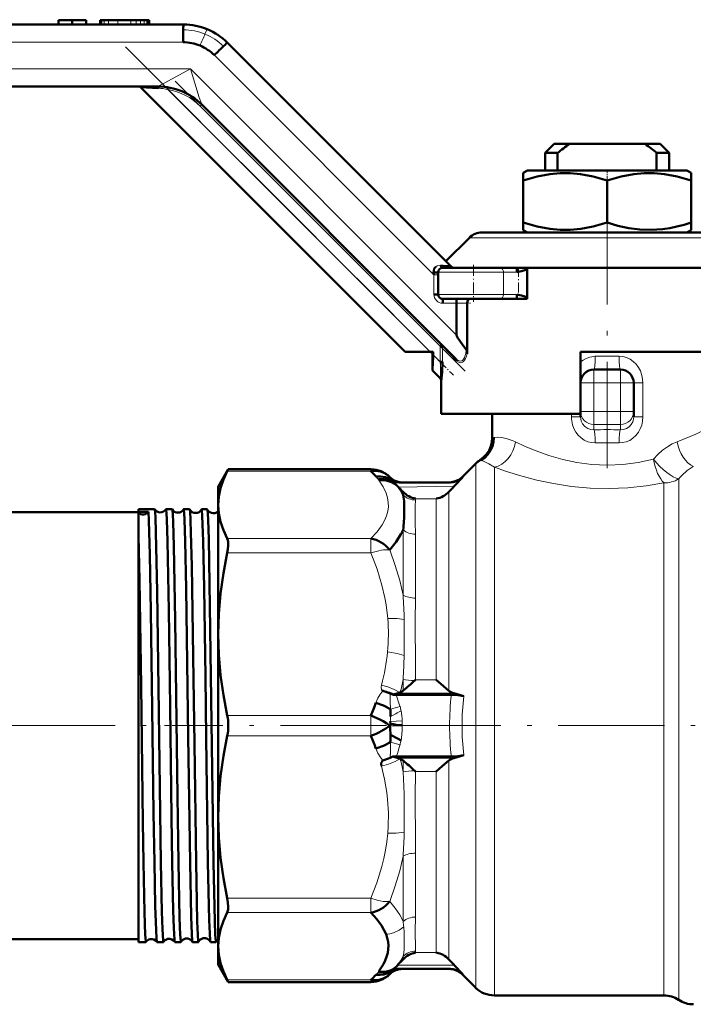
# Model space of a CAD drawing. Extents: x -1438 to 1837, y -1771 to 637.
# Tile 34 of 91: x -1321 to -1244, y -230 to -119. Entities that reach past the tile are written whole.
import ezdxf

# ---------------------------------------------------------------- set-up
doc = ezdxf.new("R2010")
doc.units = 0
doc.linetypes.add('DASHDOT', pattern=[18.5, 12, -3, 0.5, -3])

msp = doc.modelspace()

# ---------------------------------------------------------------- linework, layer by layer
at = {"color": 7, "lineweight": 50}
for p, q in [((-1382.22, -119.68), (-1302.13, -119.68)), ((-1316.28, -119.18), (-1314.73, -119.18)), ((-1316.28, -119.68), (-1316.28, -119.18)), ((-1314.73, -119.18), (-1313.17, -119.18)), ((-1314.73, -119.68), (-1314.73, -119.18)), ((-1313.17, -119.68), (-1313.17, -119.18)), ((-1313.17, -119.68), (-1313.17, -119.18)), ((-1311.55, -119.18), (-1311.57, -119.18)), ((-1311.57, -119.68), (-1311.57, -119.18)), ((-1311.49, -119.18), (-1311.55, -119.18)), ((-1311.46, -119.18), (-1311.49, -119.18)), ((-1311.44, -119.18), (-1311.46, -119.18)), ((-1311.46, -119.18), (-1311.46, -119.68)), ((-1311.4, -119.18), (-1311.44, -119.18)), ((-1311.13, -119.18), (-1311.4, -119.18)), ((-1310.64, -119.18), (-1311.13, -119.18)), ((-1309.56, -119.18), (-1310.64, -119.18)), ((-1308.11, -119.18), (-1309.56, -119.18)), ((-1307.51, -119.18), (-1308.11, -119.18)), ((-1307.02, -119.18), (-1307.51, -119.18)), ((-1306.59, -119.18), (-1307.02, -119.18)), ((-1306.28, -119.18), (-1306.59, -119.18)), ((-1306.17, -119.18), (-1306.28, -119.18)), ((-1306.08, -119.18), (-1306.17, -119.18)), ((-1306.04, -119.18), (-1306.08, -119.18)), ((-1306.02, -119.18), (-1306.04, -119.18)), ((-1306.02, -119.68), (-1306.02, -119.18)), ((-1297.18, -121.73), (-1271.87, -147.03)), ((-1305.03, -126.68), (-1384.68, -126.68)), ((-1304.97, -126.87), (-1307, -126.75)), ((-1277.08, -156.68), (-1307, -126.75)), ((-1305.02, -126.68), (-1305.03, -126.68)), ((-1300.08, -128.73), (-1300.08, -128.73)), ((-1271.3, -157.51), (-1300.08, -128.73)), ((-1260.23, -133.18), (-1261.23, -134.18)), ((-1258.51, -133.18), (-1260.23, -133.18)), ((-1258.51, -133.18), (-1249.94, -133.18)), ((-1248.23, -133.18), (-1249.94, -133.18)), ((-1248.23, -133.18), (-1247.23, -134.18)), ((-1261.23, -134.18), (-1259.83, -134.18)), ((-1261.23, -136.18), (-1261.23, -134.18)), ((-1259.83, -136.18), (-1259.83, -134.18)), ((-1248.63, -134.18), (-1248.63, -136.18)), ((-1248.63, -134.18), (-1247.23, -134.18)), ((-1247.23, -136.18), (-1247.23, -134.18)), ((-1263.25, -136.18), (-1263.73, -136.45)), ((-1263.73, -137.3), (-1263.73, -136.45)), ((-1254.23, -136.18), (-1263.25, -136.18)), ((-1245.2, -136.18), (-1254.23, -136.18)), ((-1245.2, -136.18), (-1244.73, -136.45)), ((-1244.73, -136.45), (-1244.73, -137.3)), ((-1263.73, -142.06), (-1263.73, -137.3)), ((-1254.23, -142.06), (-1254.23, -137.3)), ((-1244.73, -142.06), (-1244.73, -137.3)), ((-1263.73, -142.91), (-1263.73, -142.06)), ((-1244.73, -142.06), (-1244.73, -142.91)), ((-1268.4, -143.18), (-1240.05, -143.18)), ((-1263.25, -143.18), (-1263.73, -142.91)), ((-1245.2, -143.18), (-1244.73, -142.91)), ((-1269.81, -143.77), (-1272.48, -146.43)), ((-1273.83, -147.97), (-1273.86, -147.71)), ((-1273.34, -147.68), (-1273.34, -150.18)), ((-1272.84, -147.18), (-1266.38, -147.18)), ((-1264.48, -147.18), (-1266.38, -147.18)), ((-1264.48, -147.18), (-1263.26, -147.18)), ((-1263.91, -147.54), (-1264.44, -147.68)), ((-1263.29, -147.37), (-1263.91, -147.54)), ((-1263.29, -147.37), (-1263.29, -150.49)), ((-1263.26, -147.18), (-1235.65, -147.18)), ((-1263.26, -150.68), (-1263.26, -147.18)), ((-1273.34, -150.18), (-1273.83, -150.18)), ((-1264.44, -150.18), (-1263.91, -150.32)), ((-1272.84, -150.68), (-1266.38, -150.68)), ((-1271.25, -151.18), (-1271.25, -154.79)), ((-1270.06, -156.89), (-1270.06, -151.18)), ((-1264.48, -150.68), (-1266.38, -150.68)), ((-1264.48, -150.68), (-1263.26, -150.68)), ((-1263.91, -150.32), (-1263.29, -150.49)), ((-1277.08, -156.68), (-1274.25, -156.68)), ((-1274.25, -156.68), (-1273.92, -156.68)), ((-1274, -158.8), (-1274, -156.68)), ((-1273.92, -156.68), (-1273.92, -157.01)), ((-1273.11, -156.05), (-1272.93, -155.87)), ((-1272.86, -156.05), (-1273.11, -156.05)), ((-1241.23, -156.68), (-1257.23, -156.68)), ((-1257.23, -163.68), (-1257.23, -156.68)), ((-1235.65, -156.68), (-1257.23, -156.68)), ((-1273.11, -157.82), (-1272.86, -157.82)), ((-1274, -158.8), (-1273.09, -159.7)), ((-1252.73, -158.68), (-1255.73, -158.68)), ((-1272.99, -160.01), (-1272.99, -163.68)), ((-1251.23, -163.41), (-1251.23, -160.18)), ((-1251.23, -164.03), (-1251.23, -163.41)), ((-1272.99, -163.68), (-1257.23, -163.68)), ((-1267.23, -166.38), (-1267.23, -163.68)), ((-1257.23, -164.03), (-1257.23, -163.68)), ((-1298.23, -171.93), (-1297.08, -169.95)), ((-1297.08, -169.95), (-1297.2, -170.18)), ((-1280.95, -169.95), (-1297.08, -169.95)), ((-1269.09, -169.3), (-1270.64, -170.84)), ((-1278.83, -170.83), (-1278.85, -170.81)), ((-1278.8, -170.85), (-1278.84, -170.81)), ((-1277.82, -171.96), (-1278.46, -171.3)), ((-1271.54, -171.87), (-1270.54, -170.84)), ((-1298.23, -171.93), (-1298.23, -173.99)), ((-1277.83, -171.96), (-1277.81, -171.97)), ((-1271.95, -171.43), (-1277.74, -171.43)), ((-1307.23, -174.75), (-1307.23, -174.47)), ((-1307.23, -174.47), (-1305.41, -174.47)), ((-1305.41, -174.47), (-1305.4, -174.48)), ((-1304.14, -174.47), (-1303.43, -174.47)), ((-1302.12, -174.47), (-1301.45, -174.47)), ((-1300.1, -174.47), (-1299.46, -174.47)), ((-1298.23, -173.99), (-1298.23, -188.6)), ((-1352.23, -174.78), (-1307.23, -174.78)), ((-1306.12, -174.75), (-1307.23, -174.75)), ((-1307.23, -174.87), (-1307.23, -174.75)), ((-1307.23, -177.47), (-1307.23, -174.87)), ((-1307.23, -214.39), (-1307.23, -177.47)), ((-1298.23, -188.6), (-1298.23, -209.26)), ((-1275.9, -193.74), (-1275.99, -193.83)), ((-1278.68, -195.33), (-1278.76, -195.3)), ((-1278.27, -195.38), (-1278.48, -195.44)), ((-1277.88, -195.26), (-1278.27, -195.38)), ((-1271.85, -195.43), (-1278.09, -195.43)), ((-1277.63, -195.17), (-1277.66, -195.18)), ((-1270.43, -195.59), (-1271.57, -195.26)), ((-1278.81, -198.9), (-1278.82, -198.93)), ((-1278.82, -198.93), (-1278.81, -198.96)), ((-1278.75, -198.74), (-1278.81, -198.9)), ((-1278.77, -198.47), (-1278.75, -198.74)), ((-1278.76, -202.56), (-1278.48, -202.42)), ((-1278.48, -202.42), (-1277.88, -202.59)), ((-1271.85, -202.43), (-1278.09, -202.43)), ((-1271.57, -202.59), (-1270.43, -202.27)), ((-1277.66, -202.68), (-1277.63, -202.69)), ((-1275.99, -204.03), (-1275.9, -204.12)), ((-1298.23, -209.26), (-1298.23, -223.87)), ((-1307.23, -223.39), (-1307.23, -214.39)), ((-1352.23, -223.08), (-1307.23, -223.08)), ((-1307.23, -223.39), (-1306.4, -223.39)), ((-1306.4, -223.39), (-1306.39, -223.38)), ((-1305.16, -223.38), (-1305.15, -223.39)), ((-1305.15, -223.39), (-1304.42, -223.39)), ((-1303.13, -223.39), (-1302.44, -223.39)), ((-1301.11, -223.39), (-1300.45, -223.39)), ((-1299.09, -223.39), (-1298.47, -223.39)), ((-1298.23, -223.87), (-1298.23, -225.93)), ((-1298.23, -225.93), (-1297.08, -227.91)), ((-1278.76, -226.96), (-1278.85, -227.05)), ((-1278.76, -226.96), (-1278.71, -226.93)), ((-1278.2, -226.29), (-1278.46, -226.56)), ((-1278.2, -226.29), (-1277.92, -226)), ((-1271.95, -226.43), (-1277.74, -226.43)), ((-1270.54, -227.02), (-1271.54, -225.99)), ((-1270.64, -227.02), (-1269.1, -228.55)), ((-1297.2, -227.68), (-1297.08, -227.91)), ((-1280.95, -227.91), (-1297.08, -227.91)), ((-1266.98, -229.43), (-1247.8, -229.43))]:
    msp.add_line(p, q, dxfattribs=at)
at = {"color": 7, "lineweight": 18}
for p, q in [((-1311.55, -119.68), (-1311.55, -119.18)), ((-1311.49, -119.68), (-1311.49, -119.18)), ((-1311.44, -119.68), (-1311.44, -119.18)), ((-1311.4, -119.68), (-1311.4, -119.18)), ((-1311.13, -119.68), (-1311.13, -119.18)), ((-1310.64, -119.68), (-1310.64, -119.18)), ((-1309.56, -119.68), (-1309.56, -119.18)), ((-1308.11, -119.68), (-1308.11, -119.18)), ((-1307.51, -119.68), (-1307.51, -119.18)), ((-1307.02, -119.68), (-1307.02, -119.18)), ((-1306.59, -119.68), (-1306.59, -119.18)), ((-1306.28, -119.68), (-1306.28, -119.18)), ((-1306.17, -119.68), (-1306.17, -119.18)), ((-1306.08, -119.68), (-1306.08, -119.18)), ((-1306.04, -119.68), (-1306.04, -119.18)), ((-1382.29, -121.68), (-1302.19, -121.68)), ((-1298.65, -123.14), (-1273.83, -147.97)), ((-1301.36, -124.68), (-1386.81, -124.68)), ((-1271.25, -154.79), (-1301.36, -124.68)), ((-1303.86, -126.78), (-1303.9, -127.02)), ((-1274.25, -156.68), (-1303.9, -127.02)), ((-1300.08, -128.73), (-1300.25, -128.91)), ((-1273.11, -156.05), (-1300.25, -128.91)), ((-1269.81, -143.77), (-1238.64, -143.77)), ((-1273.34, -147.97), (-1273.83, -147.97)), ((-1273.83, -147.97), (-1273.83, -150.18)), ((-1273.34, -147.68), (-1265.96, -147.68)), ((-1265.96, -147.68), (-1265.96, -150.18)), ((-1264.44, -147.68), (-1265.96, -147.68)), ((-1273.34, -150.18), (-1265.96, -150.18)), ((-1267.84, -150.18), (-1270.84, -150.18)), ((-1264.44, -150.18), (-1265.96, -150.18)), ((-1272.83, -151.18), (-1271.25, -151.18)), ((-1271.25, -151.18), (-1270.06, -151.18)), ((-1273.11, -157.82), (-1273.11, -156.05)), ((-1272.86, -156.05), (-1271.25, -157.68)), ((-1272.86, -157.82), (-1272.86, -156.05)), ((-1273.11, -157.82), (-1273.92, -157.01)), ((-1255.57, -157.18), (-1252.88, -157.18)), ((-1255.73, -160.18), (-1255.73, -158.68)), ((-1252.73, -158.68), (-1252.73, -160.18)), ((-1257.23, -160.18), (-1255.73, -160.18)), ((-1252.73, -160.18), (-1255.73, -160.18)), ((-1255.73, -163.41), (-1255.73, -160.18)), ((-1252.73, -163.41), (-1252.73, -160.18)), ((-1252.73, -160.18), (-1251.23, -160.18)), ((-1250.19, -160.18), (-1251.23, -160.18)), ((-1250.19, -164.03), (-1250.19, -160.18)), ((-1257.23, -163.41), (-1255.73, -163.41)), ((-1252.73, -163.41), (-1255.73, -163.41)), ((-1255.73, -164.89), (-1255.73, -163.41)), ((-1252.73, -163.41), (-1251.23, -163.41)), ((-1252.73, -163.41), (-1252.73, -164.89)), ((-1258.26, -163.68), (-1258.26, -164.03)), ((-1258.26, -164.03), (-1257.23, -164.03)), ((-1250.19, -164.03), (-1251.23, -164.03)), ((-1252.73, -164.89), (-1255.73, -164.89)), ((-1255.73, -165.48), (-1255.73, -164.89)), ((-1252.73, -165.48), (-1252.73, -164.89)), ((-1267.23, -166.38), (-1267.04, -166.35)), ((-1280.95, -170.18), (-1297.2, -170.18)), ((-1280.95, -169.95), (-1280.95, -170.18)), ((-1269.1, -228.55), (-1269.1, -169.41)), ((-1266.98, -229.43), (-1266.98, -169.72)), ((-1278.75, -171.08), (-1278.76, -171.21)), ((-1278.73, -170.97), (-1278.72, -170.98)), ((-1270.64, -170.84), (-1270.58, -170.84)), ((-1246.14, -229.93), (-1246.14, -171.05)), ((-1277.81, -171.97), (-1271.54, -171.87)), ((-1277.31, -172.86), (-1277.31, -172.51)), ((-1272.14, -194.98), (-1272.14, -172.51)), ((-1247.8, -229.43), (-1247.8, -171.5)), ((-1275.9, -173.44), (-1275.9, -173.28)), ((-1275.9, -173.28), (-1273.55, -173.28)), ((-1273.55, -193.74), (-1273.55, -173.28)), ((-1277.31, -184.19), (-1277.31, -176.81)), ((-1280.95, -177.79), (-1297.2, -177.79)), ((-1280.95, -177.79), (-1280.95, -179.41)), ((-1275.9, -184.51), (-1275.9, -177.29)), ((-1280.95, -179.41), (-1297.2, -179.41)), ((-1277.31, -194.98), (-1277.31, -193.71)), ((-1273.55, -193.74), (-1275.9, -193.74)), ((-1279.75, -194.83), (-1279.73, -194.88)), ((-1278.68, -195.33), (-1278.76, -195.37)), ((-1271.57, -195.26), (-1277.88, -195.26)), ((-1280.95, -197.78), (-1297.2, -197.78)), ((-1280.95, -197.78), (-1280.95, -200.08)), ((-1278.72, -197.89), (-1278.73, -197.89)), ((-1278.81, -198.96), (-1278.81, -198.9)), ((-1278.81, -198.96), (-1277.4, -198.97)), ((-1278.77, -198.47), (-1277.41, -198.4)), ((-1277.41, -198.4), (-1277.41, -198.44)), ((-1277.4, -198.89), (-1277.4, -198.97)), ((-1280.95, -200.08), (-1297.2, -200.08)), ((-1278.73, -199.97), (-1278.72, -199.97)), ((-1277.65, -201.09), (-1278.75, -200.8)), ((-1277.88, -202.59), (-1271.57, -202.59)), ((-1277.31, -204.15), (-1277.31, -202.88)), ((-1272.14, -225.35), (-1272.14, -202.88)), ((-1275.9, -204.12), (-1273.55, -204.12)), ((-1273.55, -224.58), (-1273.55, -204.12)), ((-1277.31, -221.05), (-1277.31, -213.67)), ((-1275.9, -220.57), (-1275.9, -213.35)), ((-1280.95, -218.45), (-1297.2, -218.45)), ((-1280.95, -218.45), (-1280.95, -220.07)), ((-1280.95, -220.07), (-1297.2, -220.07)), ((-1275.9, -224.58), (-1275.9, -224.42)), ((-1273.55, -224.58), (-1275.9, -224.58)), ((-1277.31, -225.35), (-1277.31, -225)), ((-1280.11, -226.78), (-1280.1, -226.81)), ((-1278.76, -226.65), (-1278.75, -226.78)), ((-1278.72, -226.88), (-1278.73, -226.89)), ((-1271.54, -225.99), (-1277.92, -226)), ((-1280.95, -227.68), (-1297.2, -227.68)), ((-1280.95, -227.68), (-1280.95, -227.91))]:
    msp.add_line(p, q, dxfattribs=at)
at = {"color": 7, "linetype": 'DASHDOT', "lineweight": 18, "ltscale": 0.015015}
msp.add_line((-1308.11, -119.13), (-1308.11, -119.73), dxfattribs=at)
msp.add_line((-1308.11, -119.13), (-1308.11, -119.73), dxfattribs=at)
at = {"color": 7, "linetype": 'DASHDOT', "lineweight": 18}
for p, q in [((-1308.72, -122.2), (-1271.11, -159.81)), ((-1270.29, -158.87), (-1303.07, -126.09)), ((-1254.23, -139.31), (-1254.23, -172.25)), ((-1358.87, -198.93), (-1299.77, -198.93)), ((-1279.19, -198.93), (-1300.23, -198.93)), ((-1278.26, -198.93), (-1204.86, -198.93))]:
    msp.add_line(p, q, dxfattribs=at)
at = {"color": 7, "linetype": 'DASHDOT', "lineweight": 18, "ltscale": 0.033697}
msp.add_line((-1254.23, -136.07), (-1254.23, -137.42), dxfattribs=at)
at = {"color": 7, "linetype": 'DASHDOT', "lineweight": 18, "ltscale": 0.105}
msp.add_line((-1269.34, -146.83), (-1269.34, -151.03), dxfattribs=at)
at = {"color": 7, "linetype": 'DASHDOT', "lineweight": 18, "ltscale": 0.093502}
msp.add_line((-1264.27, -147.06), (-1264.27, -150.8), dxfattribs=at)
at = {"color": 7, "linetype": 'DASHDOT', "lineweight": 18, "ltscale": 0.046146}
msp.add_line((-1271.41, -151.18), (-1269.56, -151.18), dxfattribs=at)
at = {"color": 7, "linetype": 'DASHDOT', "lineweight": 18, "ltscale": 0.0768}
msp.add_line((-1274.14, -156.79), (-1271.97, -158.96), dxfattribs=at)
at = {"color": 7, "linetype": 'DASHDOT', "lineweight": 18, "ltscale": 0.053033}
msp.add_line((-1273.11, -158), (-1273.11, -155.87), dxfattribs=at)
at = {"color": 7, "linetype": 'DASHDOT', "lineweight": 18, "ltscale": 0.090015}
for p, q in [((-1252.43, -160.18), (-1256.03, -160.18)), ((-1252.43, -163.41), (-1256.03, -163.41))]:
    msp.add_line(p, q, dxfattribs=at)
at = {"color": 7, "linetype": 'DASHDOT', "lineweight": 18, "ltscale": 0.096894}
msp.add_line((-1255.73, -159.86), (-1255.73, -163.73), dxfattribs=at)
at = {"color": 7, "linetype": 'DASHDOT', "lineweight": 18, "ltscale": 0.09688}
msp.add_line((-1252.73, -163.73), (-1252.73, -159.86), dxfattribs=at)
at = {"color": 7, "linetype": 'DASHDOT', "lineweight": 18, "ltscale": 0.042917}
msp.add_line((-1304.29, -198.93), (-1302.57, -198.93), dxfattribs=at)
at = {"color": 7, "linetype": 'DASHDOT', "lineweight": 18, "ltscale": 0.041785}
msp.add_line((-1302.27, -198.93), (-1300.6, -198.93), dxfattribs=at)
at = {"color": 7, "linetype": 'DASHDOT', "lineweight": 18, "ltscale": 0.040802}
msp.add_line((-1300.25, -198.93), (-1298.61, -198.93), dxfattribs=at)
at = {"color": 7, "linetype": 'DASHDOT', "lineweight": 18, "ltscale": 0.000402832}
msp.add_line((-1278.81, -198.93), (-1278.83, -198.93), dxfattribs=at)
at = {"color": 7, "lineweight": 18}
for points in [[(-1299.72, -120.75), (-1299.5, -120.29), (-1299.46, -120.22), (-1299.45, -120.21), (-1299.45, -120.21), (-1299.45, -120.21)], [(-1305.02, -126.68), (-1305, -126.66), (-1304.34, -126.29), (-1301.36, -124.68)], [(-1301.36, -124.68), (-1300.36, -127.92), (-1300.12, -128.62), (-1300.1, -128.68), (-1300.08, -128.72), (-1300.08, -128.73)], [(-1273.62, -147.06), (-1273.46, -146.96), (-1273.17, -146.9), (-1273.06, -146.91)], [(-1271.3, -157.51), (-1271.08, -157.67), (-1270.85, -157.74), (-1270.7, -157.71), (-1270.6, -157.66), (-1270.46, -157.52), (-1270.35, -157.33), (-1270.2, -156.87), (-1270.16, -156.41)], [(-1270.59, -157.84), (-1270.73, -157.89), (-1270.87, -157.9), (-1271.01, -157.86), (-1271.25, -157.68)], [(-1270.24, -157.42), (-1270.35, -157.61), (-1270.48, -157.76), (-1270.59, -157.84)], [(-1257.23, -157.82), (-1256.94, -157.6), (-1256.62, -157.42), (-1256.19, -157.26), (-1255.75, -157.19), (-1255.57, -157.18)], [(-1252.88, -157.18), (-1252.45, -157.22), (-1252.03, -157.33), (-1251.63, -157.52), (-1251.27, -157.78), (-1250.96, -158.08), (-1250.69, -158.44), (-1250.47, -158.84), (-1250.26, -159.51), (-1250.19, -160.18)], [(-1255.57, -166.96), (-1256, -166.93), (-1256.42, -166.83), (-1256.81, -166.66), (-1257.18, -166.41), (-1257.5, -166.1), (-1257.78, -165.74), (-1257.99, -165.34), (-1258.14, -164.92), (-1258.25, -164.26), (-1258.26, -164.03)], [(-1257.23, -164.03), (-1257.15, -164.5), (-1257.01, -164.81), (-1256.74, -165.13), (-1256.4, -165.35), (-1256.06, -165.46), (-1255.73, -165.48)], [(-1250.19, -164.03), (-1250.23, -164.52), (-1250.32, -164.96), (-1250.48, -165.37), (-1250.69, -165.77), (-1250.97, -166.13), (-1251.31, -166.44), (-1251.68, -166.68), (-1252.08, -166.85), (-1252.48, -166.94), (-1252.88, -166.96)], [(-1252.73, -165.48), (-1252.37, -165.46), (-1252.04, -165.34), (-1251.73, -165.15), (-1251.5, -164.9), (-1251.33, -164.59), (-1251.29, -164.48), (-1251.23, -164.03)], [(-1246.31, -166.85), (-1244.21, -165.97), (-1242.52, -165.14), (-1241.44, -164.55), (-1241.23, -164.43)], [(-1267.04, -166.35), (-1266.61, -166.33), (-1266.17, -166.36), (-1265.64, -166.46), (-1264.99, -166.68), (-1264.59, -166.85)], [(-1264.59, -166.85), (-1263.51, -167.36), (-1262.25, -167.88), (-1260.81, -168.4), (-1259.26, -168.85), (-1257.65, -169.2), (-1255.97, -169.42), (-1254.23, -169.5), (-1252.47, -169.42), (-1250.73, -169.18), (-1249, -168.8)], [(-1249, -168.8), (-1248.5, -168.27), (-1247.96, -167.79), (-1247.4, -167.4), (-1246.86, -167.09), (-1246.31, -166.85)], [(-1266.98, -169.72), (-1267.62, -169.32), (-1268.23, -169.03), (-1268.49, -168.94)], [(-1247.8, -171.5), (-1249.81, -171.83), (-1251.88, -172.05), (-1254, -172.13), (-1256.14, -172.08), (-1258.25, -171.88), (-1260.28, -171.57), (-1262.2, -171.17), (-1264, -170.7), (-1265.62, -170.2), (-1266.98, -169.72)], [(-1280.1, -171.05), (-1280.11, -171.06), (-1280.12, -171.08), (-1280.1, -171.12)], [(-1280.06, -171.18), (-1279.57, -171.92), (-1279.22, -172.65), (-1279.06, -173.18), (-1278.98, -173.69), (-1278.97, -174.18), (-1279.04, -174.69), (-1279.18, -175.21), (-1279.4, -175.73), (-1279.67, -176.22)], [(-1270.58, -170.84), (-1270.95, -171.13), (-1271.38, -171.33), (-1271.68, -171.4), (-1271.99, -171.43)], [(-1275.9, -173.44), (-1275.94, -174.12), (-1275.94, -175.92), (-1275.9, -177.29)], [(-1279.67, -176.22), (-1280.24, -177.02), (-1280.95, -177.79)], [(-1278.82, -179.06), (-1278.19, -180.82), (-1277.69, -182.52), (-1277.31, -184.19)], [(-1280.95, -179.41), (-1280.25, -181.24), (-1279.71, -183.05), (-1279.37, -184.5), (-1279.24, -185.27), (-1279.05, -186.83)], [(-1275.9, -184.51), (-1275.95, -187.11), (-1275.92, -192.21), (-1275.9, -193.74)], [(-1277.19, -186.93), (-1277.99, -186.81), (-1278.84, -186.81), (-1279.05, -186.83)], [(-1277.19, -191.01), (-1277.99, -190.77), (-1278.86, -190.62), (-1279.07, -190.6)], [(-1279.76, -194.34), (-1279.8, -194.57), (-1279.75, -194.83)], [(-1277.66, -195.18), (-1278.32, -194.83), (-1279.05, -194.54), (-1279.76, -194.34)], [(-1279.6, -195.01), (-1279.93, -195.43), (-1280.18, -195.83), (-1280.39, -196.34)], [(-1278.76, -195.3), (-1278.75, -195.31), (-1278.75, -195.34), (-1278.76, -195.37)], [(-1278.76, -195.37), (-1278.76, -195.67), (-1278.76, -196.19), (-1278.75, -197.06)], [(-1278.09, -195.43), (-1277.66, -196.71), (-1277.65, -196.78)], [(-1277.65, -201.09), (-1277.66, -201.13), (-1277.95, -202.07), (-1278.09, -202.43)], [(-1280.39, -201.52), (-1280.18, -202.04), (-1279.83, -202.57), (-1279.6, -202.85)], [(-1278.75, -202.51), (-1278.74, -202.53), (-1278.74, -202.54), (-1278.76, -202.56)], [(-1279.76, -203.52), (-1278.96, -203.29), (-1278.19, -202.97), (-1277.66, -202.68)], [(-1279.76, -203.52), (-1279.41, -204.98), (-1279.15, -206.5), (-1279.06, -207.28), (-1278.97, -208.77), (-1279, -210.3), (-1279.05, -211.09)], [(-1277.31, -204.15), (-1277.2, -206.65), (-1277.17, -209.57)], [(-1275.9, -204.12), (-1275.95, -207), (-1275.92, -212.03), (-1275.9, -213.35)], [(-1279.05, -211.09), (-1279.16, -212.06), (-1279.31, -213.01), (-1279.5, -213.94), (-1279.72, -214.87), (-1280.28, -216.68), (-1280.95, -218.45)], [(-1277.19, -210.97), (-1278.08, -211.08), (-1279.05, -211.09)], [(-1277.31, -213.67), (-1277.69, -215.34), (-1278.19, -217.04), (-1278.82, -218.8)], [(-1280.95, -218.45), (-1280.25, -218.66), (-1279.56, -218.79), (-1279.17, -218.81), (-1278.82, -218.8)], [(-1278.82, -218.8), (-1278.19, -219.58), (-1277.69, -220.33), (-1277.31, -221.05)], [(-1275.9, -220.57), (-1275.95, -222.13), (-1275.91, -224.11), (-1275.9, -224.42)], [(-1277.24, -221.67), (-1277.77, -222.06), (-1278.38, -222.34), (-1278.8, -222.45), (-1279.24, -222.5)], [(-1277.17, -223.54), (-1277.19, -224.19), (-1277.24, -224.63), (-1277.31, -225)], [(-1278.2, -226.29), (-1278.71, -226.58), (-1279.29, -226.75), (-1279.7, -226.79), (-1280.11, -226.78)], [(-1277.92, -226), (-1278.28, -226.28), (-1278.69, -226.49), (-1278.91, -226.57), (-1279.36, -226.67), (-1280, -226.68), (-1280.06, -226.68)], [(-1277.54, -226.43), (-1278.02, -226.5), (-1278.4, -226.66), (-1278.72, -226.88)], [(-1270.54, -227.02), (-1270.55, -227.03), (-1270.58, -227.03), (-1270.64, -227.02)]]:
    msp.add_lwpolyline(points, dxfattribs=at)
at = {"color": 7, "lineweight": 50}
for points in [[(-1305.03, -126.68), (-1305.02, -126.68), (-1305.01, -126.69), (-1305, -126.71), (-1304.97, -126.87)], [(-1254.23, -137.3), (-1255.81, -136.85), (-1257.23, -136.58), (-1258.4, -136.47), (-1259.55, -136.47), (-1260.73, -136.58), (-1262.14, -136.85), (-1263.73, -137.3)], [(-1244.73, -137.3), (-1246.31, -136.85), (-1247.73, -136.58), (-1248.9, -136.47), (-1250.05, -136.47), (-1251.23, -136.58), (-1252.64, -136.85), (-1254.23, -137.3)], [(-1263.73, -142.06), (-1262.14, -142.51), (-1260.73, -142.78), (-1259.55, -142.89), (-1258.4, -142.89), (-1257.22, -142.78), (-1255.81, -142.51), (-1254.23, -142.06)], [(-1254.23, -142.06), (-1253.01, -142.42), (-1251.78, -142.69), (-1250.54, -142.86), (-1249.25, -142.9), (-1247.96, -142.81), (-1247.14, -142.69), (-1246.33, -142.52), (-1245.52, -142.31), (-1244.73, -142.06)], [(-1273.86, -147.71), (-1273.85, -147.48), (-1273.78, -147.27), (-1273.62, -147.06)], [(-1271.26, -150.68), (-1271.26, -150.68), (-1271.25, -150.69), (-1271.25, -151.18)], [(-1270.06, -151.18), (-1270.03, -150.97), (-1269.95, -150.81), (-1269.86, -150.72), (-1269.72, -150.68)], [(-1270.16, -156.41), (-1270.13, -156.46), (-1270.09, -156.59), (-1270.06, -156.89)], [(-1272.99, -160.01), (-1272.89, -158.97), (-1272.86, -157.82)], [(-1272.99, -160.01), (-1273.01, -159.88), (-1273.06, -159.75), (-1273.09, -159.7)], [(-1267.23, -166.38), (-1267.27, -166.87), (-1267.39, -167.35), (-1267.59, -167.81), (-1267.87, -168.23), (-1268.21, -168.6), (-1268.6, -168.9)], [(-1268.49, -168.94), (-1268.08, -168.64), (-1267.72, -168.27), (-1267.43, -167.84), (-1267.21, -167.37), (-1267.09, -166.86), (-1267.04, -166.35)], [(-1297.2, -170.18), (-1297.64, -171.12), (-1297.96, -172.07), (-1298.16, -173.03), (-1298.23, -173.99)], [(-1278.84, -170.81), (-1279.31, -170.44), (-1279.85, -170.21), (-1280.4, -170.12), (-1280.68, -170.13), (-1280.95, -170.18)], [(-1278.75, -171.08), (-1279.29, -170.86), (-1279.88, -170.76), (-1280.39, -170.78)], [(-1280.1, -171.05), (-1279.65, -171.03), (-1279.2, -171.09), (-1278.76, -171.21)], [(-1280.06, -171.18), (-1280.03, -171.18), (-1279.63, -171.17), (-1279.22, -171.22), (-1278.62, -171.41), (-1278.1, -171.72), (-1277.83, -171.96)], [(-1277.4, -171.43), (-1277.86, -171.37), (-1278.3, -171.21), (-1278.57, -171.04), (-1278.81, -170.84)], [(-1277.54, -171.43), (-1278.02, -171.36), (-1278.5, -171.14), (-1278.72, -170.98)], [(-1270.64, -170.84), (-1271.01, -171.13), (-1271.52, -171.35), (-1271.98, -171.43), (-1272.05, -171.43)], [(-1270.54, -170.84), (-1270.86, -171.1), (-1271.23, -171.29), (-1271.64, -171.4), (-1271.95, -171.43)], [(-1277.31, -172.86), (-1277.2, -173.54), (-1277.17, -174.58), (-1277.17, -174.77)], [(-1305.4, -174.48), (-1305.4, -174.49), (-1305.38, -174.53), (-1305.35, -174.82), (-1305.32, -175.35), (-1305.26, -177.05), (-1305.12, -183.78), (-1304.93, -197.44), (-1304.7, -214.39)], [(-1304.14, -174.47), (-1304.14, -174.47), (-1304.14, -174.47), (-1304.13, -174.48), (-1304.13, -174.49), (-1304.12, -174.52), (-1304.08, -174.9), (-1304.04, -175.64), (-1303.96, -178.07), (-1303.82, -185.92), (-1303.66, -196.75), (-1303.5, -209.22), (-1303.42, -214.39)], [(-1303.42, -174.48), (-1303.41, -174.49), (-1303.4, -174.57), (-1303.36, -175.05), (-1303.32, -175.91), (-1303.24, -178.65), (-1303.09, -187), (-1302.83, -206.94), (-1302.72, -214.39)], [(-1302.12, -174.47), (-1302.12, -174.47), (-1302.12, -174.47), (-1302.11, -174.48), (-1302.11, -174.49), (-1302.1, -174.52), (-1302.06, -174.9), (-1302.02, -175.64), (-1301.94, -178.07), (-1301.84, -183.42), (-1301.6, -200.19), (-1301.4, -214.39)], [(-1301.44, -174.48), (-1301.43, -174.51), (-1301.41, -174.67), (-1301.34, -175.74), (-1301.3, -177.08), (-1301.21, -180.87), (-1301.02, -193.62), (-1300.92, -200.97), (-1300.73, -214.39)], [(-1300.1, -174.47), (-1300.1, -174.47), (-1300.1, -174.47), (-1300.09, -174.48), (-1300.09, -174.5), (-1300.08, -174.55), (-1300.02, -175.2), (-1299.93, -178.07), (-1299.82, -183.4), (-1299.67, -193.41), (-1299.58, -200.3), (-1299.38, -214.39)], [(-1299.45, -174.48), (-1299.43, -174.56), (-1299.4, -174.96), (-1299.36, -175.65), (-1299.29, -177.84), (-1299.15, -185.43), (-1298.94, -201.16), (-1298.75, -214.39)], [(-1298.23, -173.99), (-1298.16, -174.94), (-1297.96, -175.9), (-1297.64, -176.85), (-1297.2, -177.79)], [(-1306.12, -174.75), (-1306.06, -175.75), (-1305.95, -179.61), (-1305.84, -185.99), (-1305.68, -197), (-1305.52, -208.84), (-1305.44, -214.39)], [(-1307.23, -177.47), (-1307.12, -182.47), (-1306.95, -194.44), (-1306.74, -209.83), (-1306.67, -214.39)], [(-1297.2, -177.79), (-1297.14, -177.96), (-1297.1, -178.17), (-1297.09, -178.55), (-1297.13, -178.99), (-1297.2, -179.41)], [(-1277.55, -177.28), (-1278.1, -178.15), (-1278.82, -179.06)], [(-1297.2, -179.41), (-1297.64, -181.69), (-1297.96, -183.98), (-1298.16, -186.29), (-1298.23, -188.6)], [(-1298.23, -188.6), (-1298.16, -190.91), (-1297.96, -193.21), (-1297.64, -195.5), (-1297.2, -197.78)], [(-1272.14, -194.98), (-1272.75, -194.46), (-1273.55, -193.74)], [(-1270.43, -195.59), (-1271.09, -195.47), (-1271.85, -195.43)], [(-1280.39, -196.34), (-1279.54, -196.66), (-1278.75, -197.06)], [(-1280.95, -197.78), (-1280.01, -198.18), (-1279.57, -198.42), (-1279.16, -198.68), (-1278.82, -198.93)], [(-1297.2, -200.08), (-1297.64, -202.35), (-1297.96, -204.65), (-1298.16, -206.95), (-1298.23, -209.26)], [(-1277.54, -200.61), (-1277.86, -200.42), (-1278.72, -199.97)], [(-1278.75, -200.8), (-1279.54, -201.2), (-1280.39, -201.51)], [(-1270.43, -202.27), (-1271.09, -202.39), (-1271.85, -202.43)], [(-1279.6, -202.85), (-1279.75, -203.06), (-1279.8, -203.29), (-1279.76, -203.52)], [(-1273.55, -204.12), (-1272.9, -203.52), (-1272.14, -202.88)], [(-1298.23, -209.26), (-1298.16, -211.57), (-1297.96, -213.88), (-1297.64, -216.17), (-1297.2, -218.45)], [(-1306.67, -214.39), (-1306.56, -220.04), (-1306.48, -222.57), (-1306.42, -223.3), (-1306.4, -223.38), (-1306.4, -223.39), (-1306.4, -223.39), (-1306.4, -223.39)], [(-1305.44, -214.39), (-1305.34, -219.3), (-1305.29, -221.16), (-1305.21, -222.96), (-1305.18, -223.32), (-1305.16, -223.37), (-1305.16, -223.38)], [(-1304.7, -214.39), (-1304.59, -219.98), (-1304.53, -221.92), (-1304.45, -223.22), (-1304.43, -223.37), (-1304.42, -223.38), (-1304.42, -223.39), (-1304.42, -223.39), (-1304.42, -223.39)], [(-1303.42, -214.39), (-1303.3, -219.87), (-1303.25, -221.8), (-1303.17, -223.16), (-1303.15, -223.34), (-1303.14, -223.37), (-1303.14, -223.38)], [(-1302.72, -214.39), (-1302.59, -220.66), (-1302.52, -222.57), (-1302.46, -223.3), (-1302.45, -223.38), (-1302.44, -223.39), (-1302.44, -223.39), (-1302.44, -223.39)], [(-1301.4, -214.39), (-1301.27, -220.53), (-1301.2, -222.45), (-1301.15, -223.24), (-1301.13, -223.35), (-1301.12, -223.38)], [(-1300.73, -214.39), (-1300.59, -221.07), (-1300.54, -222.56), (-1300.48, -223.3), (-1300.46, -223.38), (-1300.46, -223.39), (-1300.46, -223.39), (-1300.45, -223.39)], [(-1299.38, -214.39), (-1299.24, -220.92), (-1299.18, -222.42), (-1299.13, -223.23), (-1299.11, -223.35), (-1299.1, -223.38)], [(-1298.75, -214.39), (-1298.61, -221.07), (-1298.55, -222.56), (-1298.5, -223.3), (-1298.48, -223.38), (-1298.47, -223.39), (-1298.47, -223.39), (-1298.47, -223.39)], [(-1297.2, -218.45), (-1297.12, -218.94), (-1297.08, -219.4), (-1297.1, -219.72), (-1297.2, -220.07)], [(-1297.2, -220.07), (-1297.64, -221.01), (-1297.96, -221.96), (-1298.16, -222.92), (-1298.23, -223.87)], [(-1280.95, -220.07), (-1280.28, -220.8), (-1279.75, -221.52), (-1279.47, -222), (-1279.24, -222.5)], [(-1279.24, -222.5), (-1279.1, -222.93), (-1279.01, -223.36), (-1278.97, -223.77), (-1278.98, -224.19), (-1279.05, -224.61), (-1279.17, -225.06), (-1279.33, -225.48), (-1279.54, -225.89), (-1280.06, -226.68)], [(-1298.23, -223.87), (-1298.16, -224.83), (-1297.96, -225.79), (-1297.64, -226.74), (-1297.2, -227.68)], [(-1280.95, -227.68), (-1280.48, -227.71), (-1280.02, -227.66), (-1279.58, -227.52), (-1279.18, -227.32), (-1278.85, -227.05)], [(-1280.39, -227.08), (-1279.93, -227.1), (-1279.48, -227.05), (-1279.04, -226.92), (-1278.75, -226.78)], [(-1280.1, -226.81), (-1279.55, -226.82), (-1279.13, -226.76), (-1278.76, -226.64)], [(-1278.77, -226.96), (-1278.78, -226.98), (-1278.78, -226.98), (-1278.77, -226.97), (-1278.75, -226.95)], [(-1278.75, -226.78), (-1278.74, -226.8), (-1278.73, -226.84), (-1278.72, -226.88)], [(-1270.54, -227.02), (-1270.86, -226.76), (-1271.23, -226.57), (-1271.64, -226.46), (-1271.95, -226.43)]]:
    msp.add_lwpolyline(points, dxfattribs=at)
for centre, radius, start, end in [((-1302.13, -126.68), 7, 45, 90), ((-1302.19, -126.68), 5, 67.5075, 89.9996), ((-1302.19, -126.68), 5, 44.9965, 67.5106), ((-1307.18, -126.93), 0.25, 45, 90), ((-1305.03, -133.68), 7, 45.0137, 89.9863), ((-1240.74, -157.9), 30.44, 125.712, 128.8219), ((-1267.71, -157.89), 30.44, 51.1777, 54.2884), ((-1268.4, -145.18), 2, 90, 135), ((-1261.22, -42.23), 105.35, 263.5493, 264.1975), ((-1272.84, -147.68), 0.5, 90, 180), ((-1271.51, -146.66), 0.52, 225.9758, 269.0553), ((-1262.69, -147.37), 0.598, 161.4951, 180.1842), ((-1272.84, -150.18), 0.5, 180, 270), ((-1262.69, -150.49), 0.598, 179.8158, 198.5049), ((-1273.11, -156.05), 0.246, 358.4585, 43.789), ((-1291.73, -157.1), 17.81, 354.5322, 0.292), ((-1271.45, -157.64), 0.204, 348.0645, 41.2808), ((-1255.73, -160.18), 1.5, 90, 180), ((-1255.73, -160.18), 1.5, 118.1222, 134.9022), ((-1252.73, -160.18), 1.5, 0, 90), ((-1266.97, -171.42), 3, 130.6285, 135), ((-1266.97, -171.42), 3, 122.8353, 130.6284), ((-1280.95, -172.95), 3, 45.0004, 89.9897), ((-1288.71, -177.98), 11.01, 40.868, 45.1051), ((-1279, -171.06), 0.288, 17.8274, 46.479), ((-1278.02, -169.22), 2.13, 249.4703, 257.9187), ((-1278.9, -170.99), 0.173, 329.8962, 4.3425), ((-1277.75, -169.37), 2.06, 249.8041, 270.2608), ((-1281.89, -174.86), 5, 23.6217, 35.3164), ((-1297.81, -191.24), 27.77, 42.4204, 43.9311), ((-1275.5, -170.86), 2.44, 222.3109, 260.7269), ((-1273.95, -170.86), 2.44, 279.2731, 317.6893), ((-1250.31, -192.49), 29.6, 135.8546, 137.5417), ((-1304.77, -174.08), 0.743, 212.6134, 269.8697), ((-1304.77, -174.08), 0.743, 269.7373, 327.3611), ((-1304.14, -174.48), 0.00921, 101.6985, 157.1569), ((-1303.43, -174.48), 0.0102, 18.7067, 75.5011), ((-1302.78, -174.11), 0.742, 209.5727, 269.8859), ((-1302.77, -174.11), 0.742, 269.7099, 330.4164), ((-1302.12, -174.48), 0.0106, 104.5034, 161.1861), ((-1301.45, -174.48), 0.0122, 14.5031, 72.0245), ((-1300.78, -174.15), 0.742, 206.6562, 269.9109), ((-1300.77, -174.15), 0.742, 269.6901, 333.331), ((-1300.1, -174.48), 0.0125, 107.8419, 165.3665), ((-1299.47, -174.48), 0.015, 10.5472, 67.9554), ((-1298.78, -174.18), 0.74, 203.8414, 269.9541), ((-1298.77, -174.18), 0.744, 269.7736, 317.3761), ((-1293.05, -174.7), 15.88, 352.3744, 359.7585), ((-1283.58, -173.97), 6.88, 331.2899, 335.6587), ((-1291.53, -177.37), 22.63, 308.9328, 313.3615), ((-1281.74, -202.66), 7.95, 67.9328, 74.3885), ((-1279.64, -197.4), 2.28, 59.5289, 65.3355), ((-1278.09, -203.76), 8.33, 89.9851, 92.6973), ((-1278.38, -193.56), 1.78, 286.2897, 293.8453), ((-1278.31, -193.71), 1.61, 294.7546, 308.2083), ((-1271.12, -193.68), 1.65, 231.9479, 254.0983), ((-1309.54, -185.92), 30.96, 337.4678, 340.3195), ((-1302.71, -198.93), 5.63, 348.2248, 11.7752), ((-1288.86, -197.74), 10.14, 359.1806, 3.8842), ((-1289.9, -200.38), 11.18, 2.1047, 7.2626), ((-1274.98, -172.13), 26.87, 261.9341, 264.8406), ((-1309.54, -211.94), 30.96, 19.6805, 22.5322), ((-1288.91, -200.12), 10.18, 356.1267, 0.8183), ((-1281.84, -194.92), 8.24, 285.7268, 291.9554), ((-1278.09, -194.1), 8.33, 267.3015, 270.0155), ((-1278.38, -204.32), 1.8, 66.1901, 73.6762), ((-1278.31, -204.15), 1.61, 51.7917, 65.2454), ((-1291.53, -220.49), 22.63, 46.6382, 51.0676), ((-1271.12, -204.18), 1.65, 105.9017, 128.0521), ((-1305.78, -223.8), 0.742, 100.7321, 145.855), ((-1305.77, -223.8), 0.744, 34.227, 100.8415), ((-1304.42, -223.38), 0.00942, 282.99, 339.1296), ((-1303.78, -223.77), 0.741, 100.7207, 148.9565), ((-1303.77, -223.77), 0.743, 31.1221, 100.8669), ((-1303.13, -223.38), 0.00979, 200.9723, 257.1078), ((-1302.44, -223.38), 0.0111, 286.1555, 343.4059), ((-1301.78, -223.73), 0.74, 100.6941, 151.9508), ((-1301.77, -223.73), 0.743, 28.1498, 100.8855), ((-1301.11, -223.38), 0.0114, 196.7151, 253.9788), ((-1299.78, -223.69), 0.739, 100.665, 154.8171), ((-1300.46, -223.38), 0.0135, 289.9377, 347.5075), ((-1299.77, -223.7), 0.742, 25.3016, 100.9085), ((-1299.09, -223.38), 0.0139, 192.564, 250.1697), ((-1298.48, -223.37), 0.017, 294.3709, 351.3185), ((-1297.79, -223.65), 0.729, 127.2295, 157.7639), ((-1275.5, -227), 2.44, 99.2731, 137.6891), ((-1273.95, -227), 2.44, 42.3107, 80.7269), ((-1299.35, -205.18), 29.87, 315.8241, 317.5375), ((-1250.31, -205.37), 29.6, 222.4583, 224.1454), ((-1280.95, -224.91), 3, 270.0103, 314.9996), ((-1277.41, -228.45), 2.01, 116.4995, 134.2491), ((-1277.36, -228.53), 2.1, 91.0108, 131.6856), ((-1278.08, -228.46), 1.94, 101.4338, 110.7129), ((-1277.63, -228.37), 1.94, 90.5696, 125.0517), ((-1277.75, -228.49), 2.06, 89.7486, 110.1889), ((-1277.33, -228.58), 2.16, 111.3203, 116.8086), ((-1272.1, -228.53), 2.1, 46.1542, 88.8437), ((-1288.72, -219.88), 11.01, 314.8969, 319.1316), ((-1266.98, -226.43), 3, 225, 270), ((-1247.8, -232.43), 3, 56.4427, 90), ((-1244.48, -227.43), 3, 236.4427, 270)]:
    msp.add_arc(centre, radius, start, end, dxfattribs=at)
at = {"color": 7, "lineweight": 18}
for centre, radius, start, end in [((-1302.15, -126.71), 6.43, 67.7409, 90.1556), ((-1249.87, -142.86), 54.53, 156.0793, 157.5746), ((-1302.11, -126.62), 6.34, 45.0294, 67.811), ((-1305.36, -133.48), 6.62, 77.2635, 86.5814), ((-1305.03, -133.68), 6.75, 45, 80.4309), ((-1272.83, -150.18), 1, 180.0038, 269.9973), ((-1272.38, -156.42), 2.37, 334.9929, 348.4437), ((-1289.78, -158.9), 16.71, 357.2455, 3.7099), ((-1254.23, -252.23), 86.76, 89.0094, 90.9906), ((-1254.23, -236.7), 69.75, 88.8952, 91.1048), ((-1268.15, -167.84), 1.15, 247.1852, 252.8935), ((-1268.37, -169.42), 0.734, 170.6044, 179.2703), ((-1241.71, -174.57), 5.66, 119.3748, 141.5879), ((-1278.32, -168.89), 2.81, 222.2539, 230.4163), ((-1279.69, -170.9), 0.463, 208.1074, 217.4444), ((-1277.63, -169.49), 1.94, 234.9447, 269.4213), ((-1270.56, -170.98), 0.138, 82.3443, 98.4866), ((-1323.31, -187.66), 46.13, 0.9067, 4.323), ((-1299.37, -188.6), 20.4, 354.3611, 4.9899), ((-1380.22, -188.77), 103.05, 359.6681, 1.0239), ((-1372.04, -188.97), 94.87, 358.7663, 359.7579), ((-1301.61, -188.34), 22.66, 344.6468, 354.2717), ((-1331.48, -189.96), 54.3, 356.0325, 358.8838), ((-1304.84, -188.4), 28.04, 346.0246, 349.0839), ((-1279.46, -194.78), 0.291, 200.2698, 212.1539), ((-1281.46, -202.44), 7.75, 65.6719, 77.1045), ((-1279.47, -194.7), 0.338, 225.5151, 246.6319), ((-1242.35, -198.93), 29.7, 173.2332, 186.7669), ((-1243.71, -198.93), 26.93, 172.8793, 187.1059), ((-1306.11, -86), 114.38, 283.8432, 284.4115), ((-1284.1, -198.47), 6.67, 10.4911, 14.6708), ((-1285.53, -197.74), 6.81, 353.8758, 358.7501), ((-1286.02, -182.86), 16.7, 295.9045, 300.5086), ((-1285.93, -198.79), 8.53, 2.5885, 10.3585), ((-1286.43, -199.01), 9.03, 349.8421, 0.2938), ((-1288.78, -198.91), 11.38, 0.0879, 2.3487), ((-1231.8, -201.91), 46.95, 178.6523, 180.3513), ((-1283.98, -199.42), 6.54, 345.1878, 349.5303), ((-1280.43, -202.31), 1.67, 356.3727, 4.0069), ((-1278.53, -202.44), 0.234, 174.1701, 196.5025), ((-1304.84, -209.46), 28.04, 10.9161, 13.9754), ((-1367.21, -209.19), 90.04, 358.8651, 359.7539), ((-1322.81, -210.24), 45.63, 355.6816, 359.0803), ((-1290.81, -222.94), 13.63, 5.3697, 7.9666), ((-1295.04, -223.26), 17.87, 359.098, 5.1172), ((-1282.82, -222.31), 6.13, 323.0315, 334.0251), ((-1278.32, -228.96), 2.8, 129.6311, 137.8216), ((-1279.89, -226.84), 0.235, 137.7192, 165.3575), ((-1277.37, -228.52), 2.09, 90.9671, 131.8961), ((-1278.92, -226.84), 0.194, 320.7378, 345.768)]:
    msp.add_arc(centre, radius, start, end, dxfattribs=at)
at = {"color": 7, "lineweight": 50}
for centre, major_axis, ratio, start_param, end_param in [((-1302.13, -121.68), (0, 2), 0.032397, 0, 1.570796), ((-1298.59, -123.14), (1.41, 1.41), 0.022914, 0, 1.593706), ((-1272.84, -146.68), (0, -0.5), 0.482627, 5.184915, 6.283226), ((-1273.84, -147.68), (0.5, 0), 0.058635, 4.686122, 6.283187), ((-1264.48, -147.68), (0, -0.5), 0.084953, 1.570796, 3.141593), ((-1264.48, -150.18), (0, -0.5), 0.084953, 0, 1.570796), ((-1272.84, -151.18), (0, 0.5), 0.032397, 4.712389, 6.283185), ((-1209.58, -216.4), (61.66, -61.66), 0.022925, 3.164514, 3.35285), ((-1306.73, -174.32), (0.747, 0.064), 0.988599, 3.898542, 5.57815), ((-1280.95, -180.56), (2.12, -2.12), 0.862857, 1.423842, 2.282731), ((-1280.95, -198.93), (2.77, 1.15), 0.357414, 4.565407, 5.424296), ((-1280.95, -217.3), (-2.12, -2.12), 0.862857, 0.858862, 1.717751)]:
    msp.add_ellipse(centre, major_axis=major_axis, ratio=ratio, start_param=start_param, end_param=end_param, dxfattribs=at)
at = {"color": 7, "lineweight": 18}
for centre, major_axis, ratio, start_param, end_param in [((-1266.38, -147.68), (0, -0.5), 0.846048, 1.570796, 3.141593), ((-1266.38, -150.18), (0, -0.5), 0.846048, 0, 1.570796), ((-1255.73, -157.18), (0, 1.5), 0.103448, 3.141593, 4.712389), ((-1252.73, -157.18), (0, -1.5), 0.103448, 4.712389, 6.283185), ((-1255.73, -163.41), (-1.5, 0), 0.986394, 0, 1.570796), ((-1252.73, -163.41), (-1.5, 0), 0.986394, 1.570796, 3.141593), ((-1255.73, -166.96), (0.03, -1.5), 0.103403, 1.569003, 2.975547), ((-1252.73, -166.96), (-0.03, -1.5), 0.103433, 3.307641, 4.714218), ((-1266.98, -166.85), (-1.11, -2.79), 0.775314, 0.473956, 1.86989), ((-1244.48, -166.85), (0.87, -2.87), 0.591981, 4.53451, 5.809183), ((-1266.98, -171.52), (3, 0), 0.996635, 2.097513, 2.356194), ((-1247.8, -168.8), (0.63, -2.93), 0.394176, 4.628508, 5.787161), ((-1247.8, -168.8), (2.07, -2.17), 0.302872, 4.431964, 5.890726), ((-1247.8, -168.8), (3, 0), 0.899268, 4.712389, 5.298075), ((-1275.9, -171.47), (-2, 0), 0.980555, 0.785398, 1.570796), ((-1275.9, -175.63), (-2, 0), 0.832124, 0.785398, 1.570796), ((-1280.95, -180.56), (2.77, 1.15), 0.357397, 0.564933, 1.423822), ((-1275.9, -183.4), (-2, 0), 0.554589, 0.785398, 1.570796), ((-1275.9, -193.43), (-2, 0), 0.196247, 0.785398, 1.522713), ((-1275.9, -204.42), (-2, 0), 0.196247, 4.760473, 5.497787), ((-1275.9, -214.46), (2, 0), 0.554589, 1.570796, 2.356194), ((-1275.9, -222.23), (2, 0), 0.832124, 1.570796, 2.356194), ((-1275.9, -226.39), (-2, 0), 0.980555, 4.712389, 5.497787)]:
    msp.add_ellipse(centre, major_axis=major_axis, ratio=ratio, start_param=start_param, end_param=end_param, dxfattribs=at)

doc.saveas('drawing.dxf')
